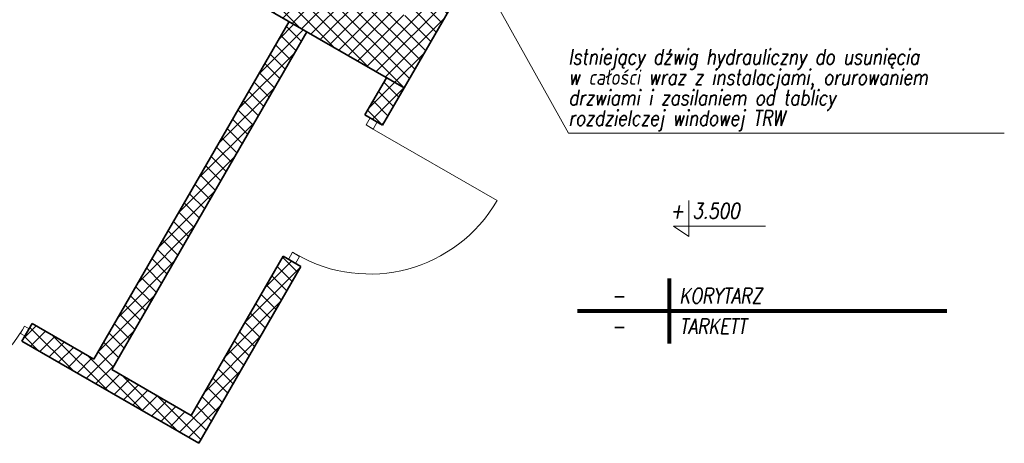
# Model space of a CAD drawing. Header units: millimetres. Extents: x 558 to 24471, y -5755 to 5551.
# Tile 4 of 30: x 23162 to 23644, y 4405 to 4612. Entities that reach past the tile are written whole.
import ezdxf
from ezdxf.enums import TextEntityAlignment as Align

# ---------------------------------------------------------------- set-up
doc = ezdxf.new("R2010")
doc.units = ezdxf.units.MM
for name, color, linetype, lineweight in [('K_Grube', 4, 'Continuous', 35), ('K_Kreskowanie', 8, 'Continuous', 5), ('K_Opis_stały', 84, 'Continuous', 13), ('K_Opis_zmienny', 2, 'Continuous', 13), ('K_Stolarka', 3, 'Continuous', 15), ('K_Wymiarowanie', 84, 'Continuous', 13)]:
    doc.layers.add(name, color=color, linetype=linetype, lineweight=lineweight)
doc.styles.add('Zwykły 50', font='romans.shx', dxfattribs={"width": 0.8, "oblique": 10, "height": 7.5})
pattern_1 = [(45, (3295.711, 1306.737), (-3.5921024, 3.5921024), []), (135, (3295.711, 1306.737), (-3.5921024, -3.5921024), [])]

msp = doc.modelspace()

# ---------------------------------------------------------------- hatches: boundary and pattern name
at = {"layer": 'K_Kreskowanie', "ltscale": 5}
h = msp.add_hatch(dxfattribs=at)
h.set_pattern_fill('ANSI37', color=256, scale=1.6)
h.set_pattern_definition(pattern_1)
h.paths.add_polyline_path([(23314.792, 4903.327), (23362.423, 4875.827), (23369.923, 4888.817), (23309.302, 4923.817), (23170.302, 4683.062), (23350.435, 4579.062), (23489.435, 4819.817), (23467.784, 4832.317), (23460.284, 4819.327), (23468.944, 4814.327), (23352.944, 4613.409), (23198.792, 4702.409), (23314.792, 4903.327)], is_closed=False)
h = msp.add_hatch(dxfattribs=at)
h.set_pattern_fill('ANSI37', color=256, scale=1.6)
h.set_pattern_definition([(45, (2962.861, -2454.189), (-3.5921024, 3.5921024), []), (135, (2962.861, -2454.189), (-3.5921024, -3.5921024), [])])
h.paths.add_polyline_path([(23198.643, 4446.151), (23168.332, 4463.651), (23166.832, 4461.053), (23163.332, 4454.991), (23249.935, 4404.991), (23299.935, 4491.593), (23291.275, 4496.593), (23246.275, 4418.651), (23207.303, 4441.151), (23302.803, 4606.562), (23294.143, 4611.562), (23198.643, 4446.151)], is_closed=False)
h = msp.add_hatch(dxfattribs=at)
h.set_pattern_fill('ANSI37', color=256, scale=1.6)
h.set_pattern_definition(pattern_1)
h.paths.add_polyline_path([(23339.935, 4560.875), (23350.435, 4579.062), (23341.775, 4584.062), (23331.275, 4565.875), (23339.935, 4560.875)], is_closed=False)

# ---------------------------------------------------------------- linework, layer by layer
at = {"layer": 'K_Grube', "ltscale": 5}
for p, q in [((23489.435, 4819.817), (23350.435, 4579.062)), ((23350.435, 4579.062), (23170.302, 4683.062)), ((23198.643, 4446.151), (23294.143, 4611.562)), ((23207.303, 4441.151), (23302.803, 4606.562)), ((23331.275, 4565.875), (23341.775, 4584.062)), ((23350.435, 4579.062), (23339.935, 4560.875)), ((23339.935, 4560.875), (23331.275, 4565.875)), ((23246.275, 4418.651), (23291.275, 4496.593)), ((23299.935, 4491.593), (23291.275, 4496.593)), ((23249.935, 4404.991), (23299.935, 4491.593)), ((23163.332, 4454.991), (23168.332, 4463.651)), ((23198.643, 4446.151), (23168.332, 4463.651)), ((23249.935, 4404.991), (23163.332, 4454.991)), ((23246.275, 4418.651), (23207.303, 4441.151))]:
    msp.add_line(p, q, dxfattribs=at)
at = {"layer": 'K_Opis_stały', "const_width": 2}
for points in [[(23480.315, 4485.787), (23480.315, 4453.787)], [(23435.315, 4469.787), (23616.226, 4469.787)]]:
    msp.add_lwpolyline(points, dxfattribs=at)
at = {"layer": 'K_Opis_zmienny'}
for p, q in [((23430.959, 4556.822), (23337.54, 4724.44)), ((23430.959, 4556.822), (23644.324, 4556.822)), ((23489.85, 4523.863), (23489.85, 4506.363)), ((23482.35, 4511.363), (23527.35, 4511.363)), ((23489.85, 4506.363), (23482.35, 4511.363))]:
    msp.add_line(p, q, dxfattribs=at)
at = {"layer": 'K_Stolarka', "ltscale": 5}
for p, q in [((23333.873, 4564.375), (23331.873, 4560.911)), ((23331.873, 4560.911), (23335.337, 4558.911)), ((23335.337, 4558.911), (23337.337, 4562.375)), ((23333.605, 4559.911), (23395.959, 4523.911)), ((23293.873, 4495.093), (23295.873, 4498.557)), ((23295.873, 4498.557), (23299.337, 4496.557)), ((23299.337, 4496.557), (23297.337, 4493.093)), ((23162.667, 4458.839), (23164.667, 4462.303)), ((23166.832, 4461.053), (23164.667, 4462.303)), ((23164.832, 4457.589), (23162.667, 4458.839))]:
    msp.add_line(p, q, dxfattribs=at)
for centre, radius, start, end in [((23333.605, 4559.911), 72, 240, 330), ((23100.393, 4500.129), 74.622, 239.67446, 327.98726)]:
    msp.add_arc(centre, radius, start, end, dxfattribs=at)

# ---------------------------------------------------------------- texts
at = {"layer": 'K_Opis_zmienny', "style": 'Zwykły 50', "oblique": 10, "width": 0.8}
for s, p in [('Istniejący dźwig hydrauliczny do usunięcia', (23430.959, 4594.322)), ('w całości wraz z instalacjami, orurowaniem', (23430.959, 4584.322)), ('drzwiami i zasilaniem od tablicy', (23430.959, 4574.322)), ('rozdzielczej windowej TRW', (23430.959, 4564.322)), ('+ 3.500', (23480.85, 4518.863))]:
    msp.add_text(s, height=7.5, dxfattribs=at).set_placement(p, align=Align.MIDDLE_LEFT)
at = {"layer": 'K_Wymiarowanie', "style": 'Zwykły 50', "oblique": 10, "width": 0.8}
for s, p in [('KORYTARZ', (23485.315, 4477.287)), ('TARKETT', (23485.315, 4462.287))]:
    msp.add_text(s, height=7.5, dxfattribs=at).set_placement(p, align=Align.MIDDLE_LEFT)
for p in [(23455.315, 4477.287), (23455.315, 4462.287)]:
    msp.add_text('-', height=7.5, dxfattribs=at).set_placement(p, align=Align.MIDDLE_CENTER)

doc.saveas('drawing.dxf')
